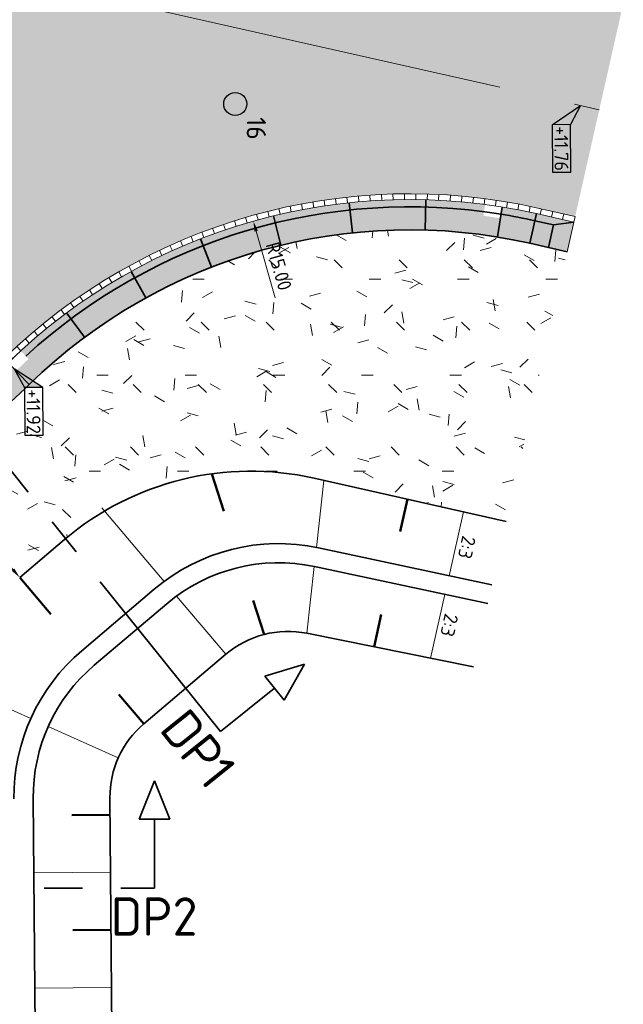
# Model space of a CAD drawing. Header units: metres. Extents: x 233373 to 233535, y 554162 to 554421.
# Tile 9 of 17: x 233444 to 233460, y 554209 to 554234. Entities that reach past the tile are written whole.
import ezdxf
from ezdxf.enums import TextEntityAlignment as Align

# ---------------------------------------------------------------- set-up
doc = ezdxf.new("R2010")
doc.units = ezdxf.units.M
doc.linetypes.add('Xref_Ontwerp nieuwe situatie$0$AM-AS', pattern=[16, 10, -2, 2, -2])
doc.linetypes.add('XX-CENTER', pattern=[8, 5, -1, 1, -1])
doc.layers.get('Defpoints').update_dxf_attribs({"color": 241})
for name, color, linetype, lineweight, true_color in [('N-WE-GR-GRAS-A', 7, 'Continuous', 5, 0x99cc00), ('N-WE-MO-ONDERZOEK_BORING-SD', 30, 'Continuous', 25, 0xff7f00), ('N-WE-VH-VERHARDING_ASFALT_HOOFDRIJBAAN-A', 7, 'Continuous', 5, 0xc7c7c7)]:
    doc.layers.add(name, color=color, linetype=linetype, lineweight=lineweight, true_color=true_color)
for name, color, linetype, lineweight in [('N-WE-GW-TALUD-T18', 10, 'Continuous', 18), ('N-WE-GW-TALUDARCERING_KORT-G', 90, 'Continuous', 50), ('N-WE-GW-TALUDARCERING_LANG-G', 90, 'Continuous', 18), ('N-WE-GW-WATERGANG_SLOOT_BODEM-G', 92, 'Continuous', 35), ('N-WE-GW-WATERGANG_SLOOT_INSTEEK-G', 92, 'Continuous', 35), ('N-WE-VH-GOOT_TEGEL-GD', 170, 'Continuous', 18), ('N-WE-VH-KANTOPSLUITING_ACHTERKANTBAND-G', 7, 'Continuous', 35), ('N-WE-VH-KANTOPSLUITING_ELEMENT-A', 252, 'Continuous', 18), ('N-WE-VH-KANTOPSLUITING_ELEMENT-G', 7, 'Continuous', 35), ('N-WE-VH-KANTOPSLUITING_VOORKANTBAND-G', 7, 'Continuous', 18), ('X-XX-AL-AANPIJLING-M', 7, 'Continuous', 18), ('X-XX-AL-HOOGTELABEL_KANTOPSLUITING-S', 7, 'Continuous', 25), ('X-XX-AL-VERWIJZING_DOORSNEDE_DWP-G', 7, 'XX-CENTER', 35), ('X-XX-AL-VERWIJZING_DWP-S', 7, 'Continuous', 35)]:
    doc.layers.add(name, color=color, linetype=linetype, lineweight=lineweight)
doc.layers.add('N1-WE-AM-AS_WEG-G', color=1, linetype='Xref_Ontwerp nieuwe situatie$0$AM-AS', lineweight=18, plot=False)
doc.styles.add('NLCS-ISO', font='NLCS-ISO.ttf')
doc.styles.add('NLCS-ISO-ANNOTATIEF-T18', font='NLCS-ISO.ttf', dxfattribs={"height": 1.8})
doc.styles.add('Xref_Ontwerp nieuwe situatie$0$NLCS-ISO', font='NLCS-ISO.ttf')
doc.dimstyles.new('NLCS-ANNOTATIEF-T18-PIJL-A', dxfattribs={"dimtxt": 1.8, "dimasz": 1.35, "dimexe": 2, "dimexo": 2, "dimgap": 0.7, "dimtad": 1, "dimlfac": -1, "dimzin": 0, "dimdsep": 46, "dimtxsty": 'NLCS-ISO-ANNOTATIEF-T18', "dimcen": 0, "dimdle": 2, "dimclrd": 256, "dimclre": 256, "dimclrt": 256, "dimazin": 0, "dimtfac": 1, "dimtofl": 0, "dimtmove": 0, "dimatfit": 3, "dimfxl": 1, "dimtfillclr": 256, "dimtolj": 1, "dimtzin": 0, "dimlwd": 13, "dimlwe": 18, "dimarcsym": 0})
pattern_1 = [(0, (0, 0), (2.5, 2.5), [0.3, -2]), (45, (1, 0.5), (-0.2828427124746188, 4.666904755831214), [0.3, -2]), (29.99999999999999, (0.2, 0.3), (0.5686533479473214, 3.215063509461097), [0.3, -2]), (15, (0.8, 1.2), (0.9640675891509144, 1.811235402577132), [0.3, -2]), (135, (0.4, 5), (-0.07071067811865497, -1.626345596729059), [0.3, -2]), (150, (3, 1), (0.5392304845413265, -1.466025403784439), [0.3, -2]), (165, (0.6000000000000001, 0.1), (0.358630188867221, -1.752536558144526), [0.3, -2]), (85, (1, 1), (-2.18169349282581, 2.600041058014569), [0.3, -2]), (99.99999999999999, (0, 0), (-2.780294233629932, 1.946782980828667), [0.3, -2])]

# ---------------------------------------------------------------- blocks, each defined once
blk = doc.blocks.new('SAL-HOOGTELABEL_KANTOPSLUITING_04-SO')
for p, q in [((0, 0), (2.460741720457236, -1.312415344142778)), ((2.460741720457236, -3.713202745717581), (0, 0)), ((2.460741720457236, -1.312415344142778), (2.460741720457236, -3.713202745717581)), ((8.664244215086, -1.312415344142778), (2.460741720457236, -1.312415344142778)), ((8.664244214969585, -3.713202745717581), (8.664244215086, -1.312415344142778)), ((2.460741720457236, -3.713202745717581), (8.664244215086, -3.713202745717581))]:
    blk.add_line(p, q)
blk.add_solid([(0, 0), (2.460741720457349, -1.312592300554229), (2.460741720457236, -3.713202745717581)])
at = {"style": 'Xref_Ontwerp nieuwe situatie$0$NLCS-ISO'}
blk.add_attdef('...', text='', height=1.8, dxfattribs=at).set_placement((5.582316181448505, -2.552968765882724), align=Align.MIDDLE)
blk = doc.blocks.new('*D41')
at = {"layer": 'Defpoints', "color": 0, "transparency": 16777216}
for p in [(233438.4214136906, 554219.3980961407), (233449.1449670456, 554214.0124296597)]:
    blk.add_point(p, dxfattribs=at)
at = {"layer": 'X-XX-AL-AANPIJLING-M', "lineweight": 13, "transparency": 16777216}
blk.add_line((233440.2801629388, 554218.4645806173), (233438.662693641, 554219.2769186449), dxfattribs=at)
at = {"layer": 'X-XX-AL-AANPIJLING-M', "transparency": 16777216}
blk.add_solid([(233438.6828898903, 554219.3171319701), (233438.6424973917, 554219.2367053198), (233438.4214136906, 554219.3980961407)], dxfattribs=at)
at = {"layer": 'X-XX-AL-AANPIJLING-M', "transparency": 16777216, "insert": (233439.735686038, 554219.096122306), "char_height": 0.36, "attachment_point": 5, "rotation": 333.3329255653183, "style": 'NLCS-ISO-ANNOTATIEF-T18'}
blk.add_mtext('\\A1;R12.00', dxfattribs=at)
blk = doc.blocks.new('*D42')
at = {"layer": 'Defpoints', "color": 0, "transparency": 16777216}
for p in [(233450.3817699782, 554229.0178610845), (233454.4544549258, 554214.581336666)]:
    blk.add_point(p, dxfattribs=at)
at = {"layer": 'X-XX-AL-AANPIJLING-M', "lineweight": 13, "transparency": 16777216}
blk.add_line((233450.9465156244, 554227.0159963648), (233450.4550783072, 554228.758003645), dxfattribs=at)
at = {"layer": 'X-XX-AL-AANPIJLING-M', "transparency": 16777216}
blk.add_solid([(233450.4983878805, 554228.7702216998), (233450.411768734, 554228.7457855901), (233450.3817699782, 554229.0178610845)], dxfattribs=at)
at = {"layer": 'X-XX-AL-AANPIJLING-M', "transparency": 16777216, "insert": (233451.0454303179, 554227.8439552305), "char_height": 0.36, "attachment_point": 5, "rotation": 285.7542791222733, "style": 'NLCS-ISO-ANNOTATIEF-T18'}
blk.add_mtext('\\A1;R15.00', dxfattribs=at)
blk = doc.blocks.new('SAL-VERWIJZING_DOORSNEDE_BOVEN-SO')
for p, q in [((-2, 9), (0, 14)), ((0, 14), (2, 9)), ((2, 9), (-2, 9)), ((0, 0), (0, 9))]:
    blk.add_line(p, q)
at = {"lineweight": 50, "style": 'NLCS-ISO'}
blk.add_attdef('...', text='', height=5, dxfattribs=at).set_placement((-0.05252548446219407, -1.187903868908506), align=Align.TOP_CENTER)
blk = doc.blocks.new('*U7')
at = {"layer": 'N-WE-VH-GOOT_TEGEL-GD', "ltscale": 0.2}
blk.add_line((-4.573556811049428e-12, 0.1500000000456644), (0, 0), dxfattribs=at)
blk = doc.blocks.new('*U8')
at = {"layer": 'N-WE-VH-GOOT_TEGEL-GD', "color": 0, "linetype": 'ByBlock', "lineweight": -2, "transparency": 16777216}
for p, rotation in [((233452.2253741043, 554229.5665160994), 188.4608055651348), ((233452.5225267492, 554229.6077151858), 187.3262356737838), ((233452.8204369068, 554229.6430223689), 186.1916657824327), ((233453.1189877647, 554229.6724238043), 185.0570958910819), ((233453.4180622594, 554229.6959079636), 183.9225259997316), ((233453.7175431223, 554229.7134656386), 182.787956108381), ((233454.017312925, 554229.7250899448), 181.6533862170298), ((233454.3172541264, 554229.7307763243), 180.5188163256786), ((233454.6172491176, 554229.7305225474), 179.3842464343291), ((233454.9171802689, 554229.7243287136), 178.2496765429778), ((233455.2169299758, 554229.7121972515), 177.1151066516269), ((233455.5163807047, 554229.6941329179), 175.9805367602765), ((233455.8154150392, 554229.6701427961), 174.8459668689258), ((233456.1139157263, 554229.6402362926), 173.7113969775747), ((233456.4117657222, 554229.6044251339), 172.5768270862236), ((233456.7088482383, 554229.5627233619), 171.4422571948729), ((233451.0466635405, 554229.3431583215), 192.9990851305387), ((233451.3396246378, 554229.4077404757), 191.8645152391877), ((233451.6338070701, 554229.4665091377), 190.7299453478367), ((233451.9290954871, 554229.519441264), 189.5953754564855), ((233457.0050467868, 554229.5151473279), 170.3076873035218), ((233457.3002452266, 554229.4617156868), 169.1731174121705), ((233457.5943278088, 554229.4024493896), 168.0385475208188), ((233457.8872525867, 554229.3376934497), 167.2821675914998), ((233450.1762543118, 554229.1147954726), 196.4027948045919), ((233450.4648643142, 554229.1966570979), 195.2682249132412), ((233450.7550386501, 554229.272787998), 194.1336550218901), ((233458.1798924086, 554229.2716485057), 167.2821675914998), ((233458.4725322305, 554229.2056035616), 167.2821675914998), ((233458.7651720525, 554229.1395586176), 167.2821675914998), ((233449.3209386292, 554228.8351583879), 199.8065044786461), ((233449.6041793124, 554228.9340106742), 198.6719345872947), ((233449.8893218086, 554229.0272352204), 197.5373646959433), ((233448.7606061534, 554228.6207278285), 202.0756442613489), ((233449.0397108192, 554228.730717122), 200.9410743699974), ((233448.2092031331, 554228.384279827), 204.3447840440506), ((233448.4837340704, 554228.5052336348), 203.2102141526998), ((233447.6675943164, 554228.1261851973), 206.6139238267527), ((233447.9371209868, 554228.2579138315), 205.4793539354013), ((233447.1366290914, 554227.846848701), 208.8830636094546), ((233447.4007288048, 554227.9891455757), 207.7484937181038), ((233446.6171401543, 554227.546708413), 211.152203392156), ((233446.8753987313, 554227.6993503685), 210.0176335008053), ((233446.3619546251, 554227.3889826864), 212.2867732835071), ((233445.8612017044, 554227.0585292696), 214.5559130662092), ((233446.1099422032, 554227.226235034), 213.4213431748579), ((233445.615830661, 554226.885931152), 215.6904829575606), ((233445.1355804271, 554226.5263304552), 217.9596227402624), ((233445.3739252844, 554226.7085083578), 216.8250528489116), ((233444.9008895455, 554226.3394688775), 219.0941926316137), ((233444.6699446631, 554226.1479968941), 220.2287625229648), ((233444.2196536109, 554225.7515237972), 222.4979023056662), ((233444.4428363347, 554225.9519895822), 221.3633324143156), ((233444.0004840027, 554225.5466781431), 223.6324721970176), ((233443.7845434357, 554225.3384259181), 223.7676030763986), ((233443.3443593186, 554224.9307446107), 221.8416945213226), ((233443.5661643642, 554225.1327357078), 222.8046487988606), ((233443.11919095, 554224.7325096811), 220.8787402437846), ((233442.8907228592, 554224.5380869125), 219.9157859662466), ((233442.4241465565, 554224.1608964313), 217.9898774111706), ((233442.6590195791, 554224.3475312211), 218.9528316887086), ((233442.1861701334, 554223.9782352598), 217.026923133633), ((233441.9452069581, 554223.7995317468), 216.3396908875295), ((233441.4708696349, 554223.4322022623), 219.1691120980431), ((233441.7057707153, 554223.6187951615), 217.7544014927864), ((233441.24064692, 554223.2398668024), 220.5838227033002), ((233441.0152429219, 554223.0419060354), 221.9985333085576), ((233440.5794377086, 554222.6295946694), 224.827954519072), ((233440.794795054, 554222.8384406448), 223.4132439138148), ((233440.3693021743, 554222.4154954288), 226.2426651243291), ((233440.1645165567, 554222.1962734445), 227.6573757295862), ((233439.9652056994, 554221.9720623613), 229.0720863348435), ((233439.771491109, 554221.7429988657), 230.4867969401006), ((233439.5834908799, 554221.5092226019), 231.9015075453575), ((233439.4013196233, 554221.2708760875), 233.3162181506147), ((233439.2250883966, 554221.0281046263), 234.7309287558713), ((233439.054904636, 554220.7810562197), 236.1456393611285), ((233438.890872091, 554220.5298814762), 237.5603499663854), ((233438.7330907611, 554220.27473352), 238.9750605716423), ((233438.5816568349, 554220.0157678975), 240.3897711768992), ((233438.4366626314, 554219.7531424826), 241.8044817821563), ((233438.2981965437, 554219.4870173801), 243.2191923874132), ((233438.1663429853, 554219.2175548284), 244.6339029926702), ((233438.0411823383, 554218.9449191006), 246.0486135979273), ((233437.9227909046, 554218.6692764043), 247.4633242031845), ((233437.8112408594, 554218.39079478), 248.8780348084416), ((233437.7066002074, 554218.1096439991), 250.2927454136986), ((233437.6089327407, 554217.8259954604), 251.7074560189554), ((233437.5182980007, 554217.5400220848), 253.1221666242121), ((233437.4347512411, 554217.2518982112), 254.536877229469), ((233437.3583433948, 554216.9617994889), 255.9515878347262), ((233437.2891210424, 554216.6699027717), 257.3662984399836), ((233437.2271263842, 554216.376386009), 258.781009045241), ((233437.172397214, 554216.0814281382), 260.1957196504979), ((233437.1249668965, 554215.7852089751), 261.6104302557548), ((233437.0848643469, 554215.4879091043), 263.0251408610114), ((233437.0521140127, 554215.1897097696), 264.4398514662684), ((233437.0267358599, 554214.8907927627), 265.8545620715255), ((233437.0087453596, 554214.5913403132), 267.2692726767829), ((233436.9981534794, 554214.2915349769), 268.6839832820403), ((233436.9949666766, 554213.9915595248), 270.0986938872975), ((233436.997249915, 554213.6915687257), 270.4902606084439), ((233436.9998168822, 554213.3915797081), 270.4902606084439), ((233437.0023838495, 554213.0915906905), 270.4902606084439)]:
    blk.add_blockref('*U7', p, dxfattribs=dict(at, rotation=rotation))
blk = doc.blocks.new('*D70')
at = {"layer": 'Defpoints', "color": 0, "transparency": 16777216}
for p in [(233441.3839768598, 554223.1648627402), (233444.2943481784, 554219.7327003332), (233444.2943481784, 554219.7327003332)]:
    blk.add_point(p, dxfattribs=at)
at = {"layer": 'X-XX-AL-AANPIJLING-M', "lineweight": 13, "transparency": 16777216}
blk.add_line((233441.5585991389, 554222.9589329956), (233444.1197258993, 554219.9386300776), dxfattribs=at)
at = {"layer": 'X-XX-AL-AANPIJLING-M', "transparency": 16777216}
for points in [[(233441.592920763, 554222.9880367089), (233441.5242775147, 554222.9298292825), (233441.3839768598, 554223.1648627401)], [(233444.1540475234, 554219.9677337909), (233444.0854042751, 554219.9095263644), (233444.2943481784, 554219.7327003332)]]:
    blk.add_solid(points, dxfattribs=at)
at = {"layer": 'X-XX-AL-AANPIJLING-M', "transparency": 16777216, "insert": (233443.0832274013, 554221.6557412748), "char_height": 0.36, "attachment_point": 5, "rotation": 310.29695015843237, "style": 'NLCS-ISO-ANNOTATIEF-T18'}
blk.add_mtext('\\A1;4.50', dxfattribs=at)
blk = doc.blocks.new('SAL-HOOGTELABEL_KANTOPSLUITING_02-SO')
for p, q in [((2.460741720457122, 3.713202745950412), (0, 0)), ((2.460741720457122, 3.713202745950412), (2.460741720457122, 1.312415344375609)), ((8.664244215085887, 3.713202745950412), (2.460741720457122, 3.713202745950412)), ((8.664244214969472, 1.312415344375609), (8.664244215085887, 3.713202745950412)), ((0, 0), (2.460741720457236, 1.312415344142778)), ((2.460741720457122, 1.312415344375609), (8.664244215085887, 1.312415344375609))]:
    blk.add_line(p, q)
blk.add_solid([(2.460741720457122, 3.713202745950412), (0, 0), (2.460741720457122, 1.312415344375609)])
at = {"style": 'Xref_Ontwerp nieuwe situatie$0$NLCS-ISO'}
blk.add_attdef('...', text='', height=1.8, dxfattribs=at).set_placement((5.582316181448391, 2.472649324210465), align=Align.MIDDLE)
blk = doc.blocks.new('SMO-BODEM_BORING-SO')
h = blk.add_hatch(color=256)
edge = h.paths.add_edge_path()
edge.add_arc((0, 0), 1.501469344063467, 0, 360)
at = {"color": 0, "linetype": 'Continuous'}
blk.add_circle((0, 0), 1.501469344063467, dxfattribs=at)
at = {"style": 'NLCS-ISO'}
blk.add_attdef('NR', (1.724038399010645, 1.494310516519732), '', height=2.5, dxfattribs=at)

msp = doc.modelspace()

# ---------------------------------------------------------------- hatches: boundary and pattern name
at = {"layer": 'N-WE-GR-GRAS-A'}
h = msp.add_hatch(dxfattribs=at)
h.set_pattern_fill('AGR-GRAS_01', color=256, scale=0.1, pattern_type=2)
h.set_pattern_definition(pattern_1)
edge = h.paths.add_edge_path()
edge.add_line((233439.8158509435, 554172.8563220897), (233439.5205503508, 554199.1222487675))
edge.add_line((233439.5205503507, 554199.1222487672), (233439.4904295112, 554201.8013892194))
edge.add_line((233439.4904295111, 554201.8013892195), (233441.7516813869, 554201.5085727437))
edge.add_line((233441.7516813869, 554201.5085727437), (233441.6452415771, 554213.9482584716))
edge.add_arc((233449.1449670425, 554214.0124296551), 7.499999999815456, 130.2969501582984, 180.4902377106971, ccw=False)
edge.add_line((233444.2943481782, 554219.732700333), (233445.4628913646, 554220.7235900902))
edge.add_arc((233450.3135102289, 554215.0033194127), 7.49999999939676, 77.28305007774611, 130.29695016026, ccw=False)
edge.add_line((233451.9645211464, 554222.31934039), (233456.9709723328, 554221.1894483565))
edge.add_line((233456.9709723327, 554221.1894483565), (233458.5582552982, 554228.222558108))
edge.add_line((233458.5582552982, 554228.222558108), (233457.5827893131, 554228.4427083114))
edge.add_arc((233454.4593593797, 554214.3962908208), 14.3894982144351, 77.4634035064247, 137.3525707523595)
edge.add_arc((233431.4371025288, 554238.2287781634), 18.79000001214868, 306.1756133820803, 311.4496352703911, ccw=False)
edge.add_arc((233449.1449670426, 554214.012429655), 11.20999999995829, 126.1756133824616, 180.4902377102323)
edge.add_line((233437.9353773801, 554213.9165151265), (233437.939655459, 554213.4165334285))
edge.add_line((233437.939655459, 554213.4165334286), (233437.9439335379, 554212.9165517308))
edge.add_line((233437.9439335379, 554212.9165517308), (233437.1539624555, 554212.9097923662))
edge.add_line((233437.1539624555, 554212.9097923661), (233437.2253594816, 554204.5655782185))
edge.add_arc((233337.2290200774, 554203.709962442), 99.99999986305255, -1.1076662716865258, 0.4902377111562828, ccw=False)
edge.add_arc((233337.2290202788, 554203.7099624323), 99.99999966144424, 358.3206621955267, 358.89233373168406, ccw=False)
edge.add_arc((233337.2290199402, 554203.7099624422), 100.0000000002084, 354.7796445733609, 358.32066219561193, ccw=False)
edge.add_line((233436.8142336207, 554194.6113242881), (233435.8941869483, 554184.5413508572))
edge.add_arc((233535.4794006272, 554175.4427127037), 99.99999999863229, 174.7796445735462, 180.7881553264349)
edge.add_line((233435.4888617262, 554174.0671655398), (233435.5180015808, 554171.9489468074))
edge.add_line((233435.5180015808, 554171.9489468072), (233436.7137231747, 554170.9327323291))
edge.add_line((233436.7137231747, 554170.9327323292), (233439.2498823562, 554170.956424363))
edge.add_line((233439.2498823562, 554170.956424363), (233439.8158509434, 554172.8563220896))
h = msp.add_hatch(dxfattribs=at)
h.set_pattern_fill('AGR-GRAS_01', color=256, scale=0.1, pattern_type=2)
h.set_pattern_definition(pattern_1)
edge = h.paths.add_edge_path()
edge.add_line((233439.8158509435, 554172.8563220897), (233439.5205503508, 554199.1222487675))
edge.add_line((233439.5205503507, 554199.1222487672), (233439.4904295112, 554201.8013892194))
edge.add_line((233439.4904295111, 554201.8013892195), (233441.7516813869, 554201.5085727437))
edge.add_line((233441.7516813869, 554201.5085727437), (233441.6452415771, 554213.9482584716))
edge.add_arc((233449.1449670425, 554214.0124296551), 7.499999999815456, 130.2969501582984, 180.4902377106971, ccw=False)
edge.add_line((233444.2943481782, 554219.732700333), (233445.4628913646, 554220.7235900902))
edge.add_arc((233450.3135102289, 554215.0033194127), 7.49999999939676, 77.28305007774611, 130.29695016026, ccw=False)
edge.add_line((233451.9645211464, 554222.31934039), (233456.9709723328, 554221.1894483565))
edge.add_line((233456.9709723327, 554221.1894483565), (233458.5582552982, 554228.222558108))
edge.add_line((233458.5582552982, 554228.222558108), (233457.5827893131, 554228.4427083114))
edge.add_arc((233454.4593593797, 554214.3962908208), 14.3894982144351, 77.4634035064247, 137.3525707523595)
edge.add_arc((233431.4371025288, 554238.2287781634), 18.79000001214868, 306.1756133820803, 311.4496352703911, ccw=False)
edge.add_arc((233449.1449670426, 554214.012429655), 11.20999999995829, 126.1756133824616, 180.4902377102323)
edge.add_line((233437.9353773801, 554213.9165151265), (233437.939655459, 554213.4165334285))
edge.add_line((233437.939655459, 554213.4165334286), (233437.9439335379, 554212.9165517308))
edge.add_line((233437.9439335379, 554212.9165517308), (233437.1539624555, 554212.9097923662))
edge.add_line((233437.1539624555, 554212.9097923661), (233437.2253594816, 554204.5655782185))
edge.add_arc((233337.2290200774, 554203.709962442), 99.99999986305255, -1.1076662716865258, 0.4902377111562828, ccw=False)
edge.add_arc((233337.2290202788, 554203.7099624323), 99.99999966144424, 358.3206621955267, 358.89233373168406, ccw=False)
edge.add_arc((233337.2290199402, 554203.7099624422), 100.0000000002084, 354.7796445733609, 358.32066219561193, ccw=False)
edge.add_line((233436.8142336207, 554194.6113242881), (233435.8941869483, 554184.5413508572))
edge.add_arc((233535.4794006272, 554175.4427127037), 99.99999999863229, 174.7796445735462, 180.7881553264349)
edge.add_line((233435.4888617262, 554174.0671655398), (233435.5180015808, 554171.9489468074))
edge.add_line((233435.5180015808, 554171.9489468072), (233436.7137231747, 554170.9327323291))
edge.add_line((233436.7137231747, 554170.9327323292), (233439.2498823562, 554170.956424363))
edge.add_line((233439.2498823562, 554170.956424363), (233439.8158509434, 554172.8563220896))
at = {"layer": 'N-WE-VH-KANTOPSLUITING_ELEMENT-A'}
h = msp.add_hatch(color=256, dxfattribs=at)
h.dxf.hatch_style = 1
edge = h.paths.add_edge_path()
edge.add_line((233457.5827893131, 554228.4427083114), (233458.5582552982, 554228.222558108))
edge.add_line((233458.5582552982, 554228.222558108), (233458.7321739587, 554228.9931762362))
edge.add_arc((233451.7067907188, 554200.262614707), 29.57703797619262, 76.25929620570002, 79.95531956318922)
edge.add_line((233456.8655022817, 554229.3862970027), (233456.8172813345, 554229.0901977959))
edge.add_line((233456.8172813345, 554229.0901977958), (233456.3731325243, 554229.1625292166))
edge.add_line((233456.3731325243, 554229.1625292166), (233456.420268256, 554229.4519646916))
edge.add_arc((233454.454455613, 554214.5813344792), 15.00000207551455, 82.46948768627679, 132.5072785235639)
edge.add_line((233444.3191962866, 554225.6392086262), (233444.5237357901, 554225.4290699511))
edge.add_line((233444.5237357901, 554225.429069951), (233444.3625032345, 554225.2721334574))
edge.add_line((233444.3625032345, 554225.2721334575), (233444.2012706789, 554225.1151969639))
edge.add_line((233444.2012706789, 554225.115196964), (233443.9920220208, 554225.3301737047))
edge.add_arc((233431.4371024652, 554238.2287782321), 18.00000010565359, 309.6122577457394, 314.2264135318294, ccw=False)
edge.add_arc((233431.4371024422, 554238.2287782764), 18.00000015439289, 306.17561339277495, 309.612257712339, ccw=False)
edge.add_arc((233449.1449670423, 554214.0124296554), 11.99999999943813, 126.1756133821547, 178.3411420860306)
edge.add_line((233437.1499961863, 554214.3598115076), (233437.4415450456, 554214.362306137))
edge.add_line((233437.4415450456, 554214.3623061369), (233437.4453953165, 554213.912322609))
edge.add_line((233437.4453953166, 554213.912322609), (233437.1454062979, 554213.9097557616))
edge.add_line((233437.1454062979, 554213.9097557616), (233437.1539624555, 554212.9097923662))
edge.add_line((233437.1539624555, 554212.9097923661), (233437.9439335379, 554212.9165517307))
edge.add_line((233437.9439335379, 554212.9165517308), (233437.9353773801, 554213.9165151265))
edge.add_arc((233449.1449670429, 554214.0124296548), 11.21000000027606, 126.17561338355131, 180.4902377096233, ccw=False)
edge.add_arc((233431.4371020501, 554238.2287787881), 18.79000079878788, 306.1756134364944, 311.4496351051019)
edge.add_arc((233431.4371006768, 554238.2287801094), 18.79000269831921, 311.4496355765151, 314.2264134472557)
edge.add_arc((233454.4540363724, 554214.582820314), 14.20864491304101, 77.27918120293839, 134.2293770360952, ccw=False)
at = {"layer": 'N-WE-VH-VERHARDING_ASFALT_HOOFDRIJBAAN-A'}
h = msp.add_hatch(color=256, dxfattribs=at)
h.dxf.hatch_style = 1
edge = h.paths.add_edge_path(flags=16)
edge.add_arc((233431.4371208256, 554238.2245143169), 12.75000000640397, 89.9999770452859, 90.49020252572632, ccw=False)
edge.add_arc((233431.4371208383, 554238.2245143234), 12.7499999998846, -12.71785530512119, 89.99997710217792, ccw=False)
edge.add_arc((233431.4371208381, 554238.2245143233), 12.75000000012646, 270.490315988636, 347.2821446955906, ccw=False)
edge.add_arc((233431.4371208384, 554238.2245143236), 12.75000000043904, 180.4870419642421, 270.4903159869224, ccw=False)
edge.add_arc((233431.4371208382, 554238.2245143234), 12.75000000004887, 90.49020258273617, 180.487041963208, ccw=False)
edge = h.paths.add_edge_path()
edge.add_arc((233431.7494380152, 554201.72585054), 1.499999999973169, 180.4902377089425, 360.4902377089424)
edge.add_line((233433.2493831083, 554201.7386847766), (233433.1039284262, 554218.7380624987))
edge.add_arc((233432.6039467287, 554218.73378442), 0.4999999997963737, 0.4902377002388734, 90.49023774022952)
edge.add_line((233432.5996686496, 554219.2337661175), (233430.5997418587, 554219.2166538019))
edge.add_arc((233430.6040199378, 554218.716672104), 0.5000000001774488, 90.49023773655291, 180.490237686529)
edge.add_line((233430.10403824, 554218.7123940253), (233430.2494929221, 554201.7130163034))
edge = h.paths.add_edge_path()
edge.add_arc((233430.2703242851, 554257.7152444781), 0.4999999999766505, 180.4902026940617, 270.4902377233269)
edge.add_line((233430.2746023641, 554257.2152627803), (233432.2745346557, 554257.232375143))
edge.add_arc((233432.2702565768, 554257.7323568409), 0.5000000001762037, 270.4902377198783, 360.4902376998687)
edge.add_line((233432.7702382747, 554257.7366349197), (233432.6932328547, 554266.7363054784))
edge.add_arc((233431.1932877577, 554266.7234717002), 1.5000000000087, 0.4902201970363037, 180.4902201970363)
edge.add_line((233429.6933426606, 554266.710637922), (233429.7703425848, 554257.7109667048))
edge = h.paths.add_edge_path()
edge.add_arc((233452.7221481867, 554263.4425160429), 15.14999999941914, 200.253207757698, 229.8342624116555)
edge.add_arc((233431.4371208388, 554238.2245143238), 17.84999999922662, 17.282144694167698, 49.834262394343, ccw=False)
edge.add_arc((233460.0827235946, 554247.1368340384), 12.14999999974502, 197.2821447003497, 257.1777921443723)
edge.add_line((233457.3863172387, 554235.2898136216), (233457.3863127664, 554235.2897939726))
edge.add_line((233457.3863127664, 554235.2897939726), (233460.02007095, 554234.6953884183))
edge.add_line((233460.02007095, 554234.6953884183), (233458.7652147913, 554229.1352323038))
edge.add_line((233458.7652147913, 554229.1352323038), (233457.7897488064, 554229.355382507))
edge.add_arc((233454.4544732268, 554214.5770728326), 15.1500000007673, 77.28214469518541, 127.9595998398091)
edge.add_line((233445.1356221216, 554226.5220095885), (233445.1252063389, 554226.5353605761))
edge.add_arc((233431.4371282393, 554238.2245079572), 17.99999023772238, 319.2274101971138, 319.5038140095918, ccw=False)
edge.add_arc((233454.4544732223, 554214.5770728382), 15.14999999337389, 128.2815158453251, 134.2264135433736)
edge.add_arc((233431.4371208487, 554238.2245143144), 17.84999998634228, 306.1756133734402, 314.2264135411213, ccw=False)
edge.add_arc((233449.1449853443, 554214.0081658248), 12.14999999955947, 126.1756133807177, 180.4902377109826)
edge.add_line((233436.9954300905, 554213.9042085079), (233437.0039862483, 554212.9042451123))
edge.add_line((233437.0039862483, 554212.9042451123), (233437.1539807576, 554212.9055285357))
edge.add_line((233437.1539807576, 554212.9055285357), (233437.2253777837, 554204.5613143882))
edge.add_arc((233337.2290382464, 554203.7056986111), 99.99999999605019, -5.22035542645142, 0.4902377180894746, ccw=False)
edge.add_line((233436.8142519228, 554194.6070604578), (233435.8942052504, 554184.5370870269))
edge.add_arc((233535.4794189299, 554175.4384488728), 99.99999999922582, 174.779644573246, 180.7881553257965)
edge.add_line((233435.4888800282, 554174.0629017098), (233435.5180198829, 554171.9446829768))
edge.add_line((233435.5180198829, 554171.9446829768), (233435.5643706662, 554170.1920369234))
edge.add_line((233435.5643706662, 554170.1920369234), (233428.465328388, 554170.0042944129))
edge.add_arc((233328.4687045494, 554169.1825736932), 100.0000000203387, 0.4708165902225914, 6.20083084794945)
edge.add_line((233427.8836443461, 554179.9839508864), (233426.307418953, 554194.4913928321))
edge.add_arc((233525.7223587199, 554205.2927700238), 99.9999999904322, 180.4902377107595, 186.2008308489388, ccw=False)
edge.add_line((233425.7260191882, 554204.4371542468), (233425.6637183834, 554211.7182874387))
edge.add_line((233425.6637183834, 554211.7182874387), (233425.8137128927, 554211.7195708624))
edge.add_line((233425.8137128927, 554211.7195708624), (233425.8051567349, 554212.7195342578))
edge.add_arc((233410.6557112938, 554212.5899084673), 15.15000000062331, 0.490237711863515, 44.59997310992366)
edge.add_line((233421.4429108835, 554223.227522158), (233416.2833425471, 554228.5104521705))
edge.add_arc((233407.5904660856, 554220.0218481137), 12.15000000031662, 44.31883662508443, 90.49069668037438)
edge.add_line((233407.4864114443, 554232.1714025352), (233403.4883492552, 554232.1371932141))
edge.add_line((233403.4883492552, 554232.1371932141), (233403.4896326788, 554231.9871987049))
edge.add_line((233403.4896326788, 554231.9871987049), (233399.4896022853, 554231.9530841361))
edge.add_line((233399.4896022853, 554231.9530841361), (233392.9898122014, 554231.8974688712))
edge.add_line((233392.9898122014, 554231.8974688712), (233392.4899308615, 554231.8931857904))
edge.add_line((233392.4899308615, 554231.8931857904), (233392.451381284, 554236.3929149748))
edge.add_line((233392.451381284, 554236.3929149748), (233411.9506515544, 554236.559759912))
edge.add_arc((233411.9463734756, 554237.0597416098), 0.5000000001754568, 270.4902377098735, 360.4902377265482)
edge.add_line((233412.4463551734, 554237.0640196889), (233412.4292428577, 554239.0639464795))
edge.add_arc((233411.9292611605, 554239.0596684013), 0.499999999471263, 0.490237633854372, 90.49023775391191)
edge.add_line((233411.9249830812, 554239.5596500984), (233392.425680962, 554239.3928048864))
edge.add_line((233392.425680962, 554239.3928048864), (233392.3871296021, 554243.892742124))
edge.add_line((233392.3871296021, 554243.892742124), (233392.8871749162, 554243.8970299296))
edge.add_line((233392.8871749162, 554243.8970299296), (233399.3869369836, 554243.9526449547))
edge.add_line((233399.3869369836, 554243.9526449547), (233403.3867915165, 554243.9867580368))
edge.add_line((233403.3867915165, 554243.9867580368), (233403.3880749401, 554243.8367635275))
edge.add_line((233403.3880749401, 554243.8367635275), (233405.9338171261, 554243.8585460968))
edge.add_arc((233405.804191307, 554259.0079915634), 15.15000003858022, 270.4902377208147, 320.8063904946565)
edge.add_line((233417.5456682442, 554249.4340571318), (233417.5457508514, 554249.4339897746))
edge.add_arc((233431.4371208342, 554238.2245143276), 17.84999999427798, 126.1755314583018, 141.0986188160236, ccw=False)
edge.add_arc((233413.7292909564, 554262.4408881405), 12.14999999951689, 306.1755314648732, 360.4902377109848)
edge.add_line((233425.8788462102, 554262.5448454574), (233425.8702900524, 554263.544808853))
edge.add_line((233425.8702900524, 554263.544808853), (233425.7202955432, 554263.5435254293))
edge.add_line((233425.7202955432, 554263.5435254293), (233425.6360837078, 554273.3854141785))
edge.add_arc((233525.6324232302, 554274.2410299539), 99.99999998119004, 174.7795743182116, 180.4902377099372, ccw=False)
edge.add_line((233426.0472207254, 554283.339790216), (233426.925872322, 554292.9565615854))
edge.add_arc((233327.3406697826, 554302.0553218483), 100.0000000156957, 354.7795743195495, 360.3595577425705)
edge.add_line((233427.3387007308, 554302.6828643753), (233427.304791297, 554308.086285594))
edge.add_line((233427.304791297, 554308.086285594), (233434.3921024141, 554308.1307623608))
edge.add_arc((233534.3899319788, 554308.7895743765), 99.99999975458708, 180.3774742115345, 186.2008308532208)
edge.add_line((233434.9749924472, 554297.9881972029), (233436.6157675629, 554282.8866451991))
edge.add_arc((233442.5806639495, 554283.5347278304), 6.000000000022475, 186.200830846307, 257.411370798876)
edge.add_line((233441.2729665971, 554277.6789676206), (233455.71954324, 554274.4527853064))
edge.add_line((233455.71954324, 554274.4527853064), (233454.7900648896, 554270.4486320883))
edge.add_line((233454.7900648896, 554270.4486320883), (233450.2107839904, 554271.4712684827))
edge.add_line((233450.2107839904, 554271.4712684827), (233450.0800142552, 554270.8856924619))
edge.add_arc((233448.0312884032, 554261.7116681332), 9.400000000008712, 77.41137079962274, 200.2532077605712)
edge.add_line((233439.2124720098, 554258.4576740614), (233438.5088430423, 554258.198046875))

# ---------------------------------------------------------------- linework, layer by layer
at = {"layer": 'N-WE-GW-TALUDARCERING_KORT-G'}
for p, q in [((233449.6155495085, 554221.4633711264), (233449.2999979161, 554222.4345234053)), ((233454.3938300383, 554221.7710764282), (233454.2044584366, 554220.9319876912)), ((233445.1027846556, 554218.7793218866), (233444.2943481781, 554219.7327003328)), ((233450.6603531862, 554218.2478479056), (233450.3733425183, 554219.1311616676)), ((233453.7156315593, 554218.7660392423), (233453.5262591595, 554217.926946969)), ((233447.5280940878, 554215.9191865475), (233446.8813449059, 554216.6818893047)), ((233446.6488244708, 554213.5509142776), (233445.6488610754, 554213.5423581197)), ((233445.6745295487, 554210.5424679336), (233446.6744929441, 554210.5510240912))]:
    msp.add_line(p, q, dxfattribs=at)
at = {"layer": 'N-WE-GW-TALUDARCERING_LANG-G'}
for p, q in [((233452.0242066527, 554220.5171008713), (233452.2166638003, 554222.2624350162)), ((233448.0582182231, 554219.6325124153), (233446.434429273, 554221.5474252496)), ((233455.8570290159, 554221.4408511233), (233455.4822105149, 554219.7800636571)), ((233451.7773250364, 554218.2782081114), (233451.9691610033, 554220.0179089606)), ((233455.3721276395, 554219.2922962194), (233454.9973065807, 554217.6314974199)), ((233449.6681751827, 554217.7339114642), (233448.3823631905, 554219.2502525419)), ((233444.5827366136, 554216.058414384), (233442.3016213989, 554217.0814067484)), ((233446.8638518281, 554215.0354220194), (233445.0389596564, 554215.8538159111)), ((233444.6617319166, 554212.033856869), (233446.6616587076, 554212.0509691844)), ((233444.6874003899, 554209.0339666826), (233446.6873271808, 554209.0510789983))]:
    msp.add_line(p, q, dxfattribs=at)
at = {"layer": 'N-WE-GW-WATERGANG_SLOOT_BODEM-G'}
for p, q in [((233452.078481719, 554220.5058419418), (233456.5991417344, 554219.5419000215)), ((233451.9742106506, 554220.0168352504), (233456.4890588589, 554219.0541325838)), ((233445.911221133, 554217.8259434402), (233447.8020251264, 554219.4292888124)), ((233446.234595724, 554217.4445920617), (233448.1253997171, 554219.0479374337))]:
    msp.add_line(p, q, dxfattribs=at)
at = {"layer": 'N-WE-GW-WATERGANG_SLOOT_BODEM-G', "flags": 128}
msp.add_lwpolyline([(233444.7644462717, 554200.0295673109), (233444.6451317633, 554213.9739269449)], dxfattribs=at)
at = {"layer": 'N-WE-GW-WATERGANG_SLOOT_BODEM-G'}
for centre, radius, start, end in [((233451.035771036, 554215.6157750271), 5, 77.96306860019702, 130.2969501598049), ((233451.0357710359, 554215.6157750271), 4.5, 77.96306860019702, 130.2969501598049), ((233449.1449670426, 554214.012429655), 4.999999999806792, 130.2969501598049, 180.4902377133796), ((233449.1449670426, 554214.0124296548), 4.499999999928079, 130.2969501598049, 180.4902377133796)]:
    msp.add_arc(centre, radius, start, end, dxfattribs=at)
at = {"layer": 'N-WE-GW-WATERGANG_SLOOT_INSTEEK-G'}
for p, q in [((233451.9646367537, 554222.3193142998), (233456.9709723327, 554221.1894483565)), ((233444.2943481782, 554219.732700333), (233445.4628913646, 554220.7235900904))]:
    msp.add_line(p, q, dxfattribs=at)
at = {"layer": 'N-WE-GW-WATERGANG_SLOOT_INSTEEK-G', "flags": 128}
msp.add_lwpolyline([(233456.117224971, 554217.4065696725), (233451.7773250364, 554218.2782081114, 0.2292754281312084), (233449.6681751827, 554217.7339114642), (233447.5280940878, 554215.9191865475, 0.2225796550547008), (233446.6450585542, 554213.9910392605)], format="xyb", dxfattribs=at)
msp.add_lwpolyline([(233446.7574107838, 554200.8603654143), (233446.6450585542, 554213.9910392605)], dxfattribs=at)
at = {"layer": 'N-WE-GW-WATERGANG_SLOOT_INSTEEK-G'}
msp.add_arc((233450.313510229, 554215.0033194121), 7.499999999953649, 77.28214469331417, 130.2969501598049, dxfattribs=at)
at = {"layer": 'N-WE-VH-GOOT_TEGEL-GD', "flags": 128}
msp.add_lwpolyline([(233458.7651964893, 554229.1394961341), (233457.7897305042, 554229.3596463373, 0.2537088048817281), (233443.8873976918, 554225.437662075, -0.03514269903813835), (233441.9732819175, 554223.8200507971, 0.2415311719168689), (233436.9954117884, 554213.908472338), (233437.0039679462, 554212.9085089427)], format="xyb", dxfattribs=at)
at = {"layer": 'N-WE-VH-KANTOPSLUITING_ACHTERKANTBAND-G', "flags": 128}
msp.add_lwpolyline([(233457.5827893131, 554228.4427083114, 0.2537088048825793), (233444.5430434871, 554224.7640682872, -0.03514269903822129), (233442.5281283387, 554223.0612718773, 0.2415311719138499), (233437.9353773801, 554213.9165151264, 0.2415311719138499)], format="xyb", dxfattribs=at)
at = {"layer": 'N-WE-VH-KANTOPSLUITING_ACHTERKANTBAND-G'}
msp.add_lwpolyline([(233457.5827893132, 554228.4427083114), (233458.5582552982, 554228.222558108)], dxfattribs=at)
at = {"layer": 'N-WE-VH-KANTOPSLUITING_ELEMENT-G'}
for points in [[(233454.8759514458, 554229.5754135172), (233454.853752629, 554228.7857254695)], [(233452.878918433, 554229.4983633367), (233452.9618966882, 554228.7127332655)], [(233456.8655022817, 554229.3862970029), (233456.7385204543, 554228.6065690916)], [(233450.9098534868, 554229.1565142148), (233451.0965358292, 554228.3888881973)], [(233457.7567079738, 554229.2133264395), (233457.5827893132, 554228.4427083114)], [(233457.7148794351, 554229.0279879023), (233458.2026124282, 554228.9179128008)], [(233458.2026124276, 554228.9179128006), (233458.0705223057, 554228.3326332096)], [(233458.2026124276, 554228.9179128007), (233458.7321739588, 554228.9931762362)], [(233449.0037103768, 554228.5559344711), (233449.2907829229, 554227.8199389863)], [(233447.1943259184, 554227.7072852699), (233447.5766927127, 554227.01598531)], [(233445.5138193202, 554226.6256313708), (233445.9846927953, 554225.9912985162)], [(233443.9920220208, 554225.3301737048), (233444.5430434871, 554224.7640682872)]]:
    msp.add_lwpolyline(points, dxfattribs=at)
for points in [[(233456.8349623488, 554229.1987675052, 0.2296499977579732), (233444.4517808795, 554225.502994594)], [(233457.714879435, 554229.0279879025, 0.01513406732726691), (233456.8349623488, 554229.1987675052)]]:
    msp.add_lwpolyline(points, format="xyb", dxfattribs=at)
at = {"layer": 'N-WE-VH-KANTOPSLUITING_VOORKANTBAND-G'}
for p, q in [((233457.7567079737, 554229.2133264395), (233458.7321739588, 554228.9931762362)), ((233458.7321739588, 554228.9931762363), (233458.5582552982, 554228.222558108))]:
    msp.add_line(p, q, dxfattribs=at)
at = {"layer": 'N-WE-VH-KANTOPSLUITING_VOORKANTBAND-G', "ltscale": 0.5}
msp.add_arc((233454.4544549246, 554214.581336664), 14.99999999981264, 77.28214469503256, 134.2264135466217, dxfattribs=at)
at = {"layer": 'N1-WE-AM-AS_WEG-G', "flags": 128}
msp.add_lwpolyline([(233431.4371025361, 554238.2287781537), (233459.3926245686, 554231.9195741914)], dxfattribs=at)
at = {"layer": 'X-XX-AL-VERWIJZING_DOORSNEDE_DWP-G'}
msp.add_line((233449.5276638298, 554215.724332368), (233407.6593171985, 554267.8080638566), dxfattribs=at)
at = {"layer": 'X-XX-AL-VERWIJZING_DOORSNEDE_DWP-G', "flags": 128}
msp.add_lwpolyline([(233414.9892805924, 554210.7566374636), (233421.3056924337, 554211.6370203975), (233447.8082217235, 554211.637009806)], dxfattribs=at)

# ---------------------------------------------------------------- block references
at = {"layer": 'N-WE-MO-ONDERZOEK_BORING-SD', "xscale": 0.2, "yscale": 0.2, "zscale": 0.2, "rotation": 269.9999771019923}
msp.add_blockref('SMO-BODEM_BORING-SO', (233449.9098414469, 554232.0712239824), dxfattribs=at).add_auto_attribs({'NR': '16'})
at = {"layer": 'N-WE-VH-GOOT_TEGEL-GD', "rotation": 359.9999771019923}
msp.add_blockref('*U8', (-0.2214707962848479, 0.09323833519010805), dxfattribs=at)
at = {"layer": 'X-XX-AL-HOOGTELABEL_KANTOPSLUITING-S'}
for name, p, xscale, yscale, zscale, rotation, values in [('SAL-HOOGTELABEL_KANTOPSLUITING_04-SO', (233458.904891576, 554232.029649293), 0.2, 0.2, 0.2, 270.4902377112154, {'...': '+11.76'}), ('SAL-HOOGTELABEL_KANTOPSLUITING_02-SO', (233444.1489585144, 554225.168941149), 0.1999999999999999, 0.1999999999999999, 0.1999999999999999, 270.4902377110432, {'...': '+11.92'})]:
    msp.add_blockref(name, p, dxfattribs=dict(at, xscale=xscale, yscale=yscale, zscale=zscale, rotation=rotation)).add_auto_attribs(values)
at = {"layer": 'X-XX-AL-VERWIJZING_DWP-S', "xscale": 0.2, "yscale": 0.2, "zscale": 0.2}
for p, rotation, values in [((233449.5276638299, 554215.724332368), 308.7946219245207, {'...': 'DP1'}), ((233447.8082217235, 554211.637009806), 359.9999771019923, {'...': 'DP2'})]:
    msp.add_blockref('SAL-VERWIJZING_DOORSNEDE_BOVEN-SO', p, dxfattribs=dict(at, rotation=rotation)).add_auto_attribs(values)

# ---------------------------------------------------------------- texts
at = {"layer": 'N-WE-GW-TALUD-T18', "style": 'NLCS-ISO-ANNOTATIEF-T18'}
for p in [(233455.6628836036, 554220.5806100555), (233455.2052140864, 554218.5527171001)]:
    msp.add_text('2:3', height=0.36, rotation=257.2821451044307, dxfattribs=at).set_placement(p, align=Align.BOTTOM_CENTER)

# ---------------------------------------------------------------- dimensions: what is measured, and where the dimension line sits
at = {"layer": 'X-XX-AL-AANPIJLING-M'}
for center, mpoint, picture, middle in [((233454.4544549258, 554214.581336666), (233450.3817699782, 554229.0178610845), '*D42', (233450.7374511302, 554227.757071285)), ((233449.1449670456, 554214.0124296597), (233438.4214136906, 554219.3980961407), '*D41', (233439.5920682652, 554218.8101608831))]:
    dim = msp.add_radius_dim(center=center, mpoint=mpoint, dimstyle='NLCS-ANNOTATIEF-T18-PIJL-A', dxfattribs=at)
    dim.commit()
    dim.dimension.update_dxf_attribs({"geometry": picture, "text_midpoint": middle, "dimtype": 164})
dim = msp.add_aligned_dim(p1=(233441.3839768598, 554223.1648627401), p2=(233444.2943481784, 554219.7327003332), distance=0, dimstyle='NLCS-ANNOTATIEF-T18-PIJL-A', dxfattribs=at)
dim.commit()
dim.dimension.update_dxf_attribs({"geometry": '*D70', "text_midpoint": (233443.0832274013, 554221.6557412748)})

doc.saveas('drawing.dxf')
